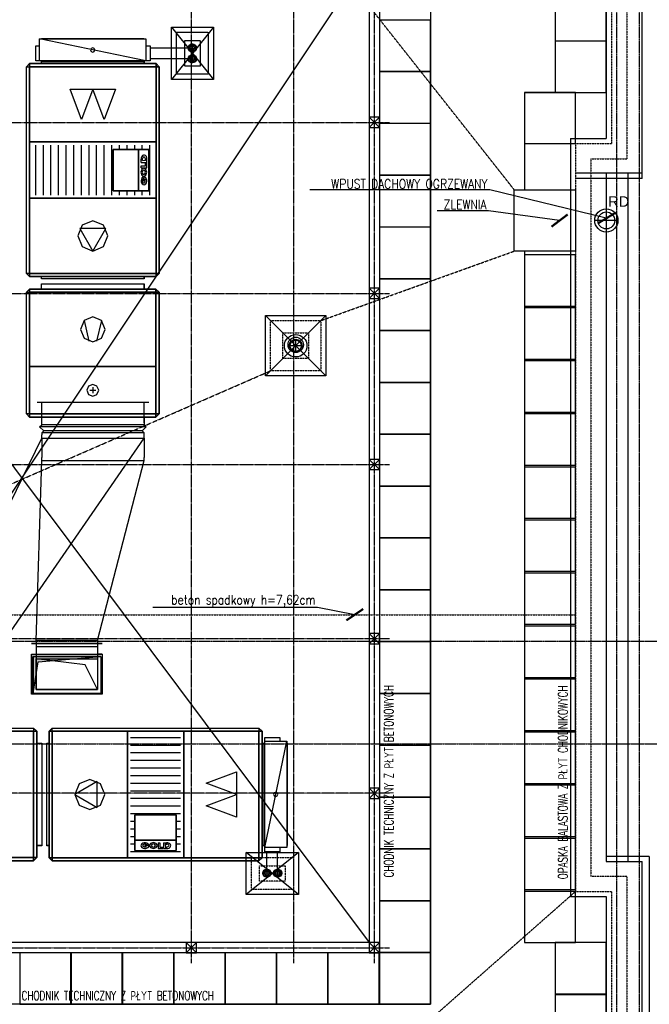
# Model space of a CAD drawing. Extents: x -7228 to 74941, y -112898 to 85621.
# Tile 15 of 256: x 52824 to 53440, y -101066 to -100104. Entities that reach past the tile are written whole.
import ezdxf

# ---------------------------------------------------------------- set-up
doc = ezdxf.new("R2010")
doc.units = 0
doc.linetypes.add('CENTER', pattern=[2, 1.25, -0.25, 0.25, -0.25])
doc.linetypes.add('DASHED', pattern=[0.75, 0.5, -0.25])
doc.layers.get('0').update_dxf_attribs({"color": 101, "linetype": 'CONTINUOUS'})
for name, color, linetype in [('Ins-co', 2, 'CONTINUOUS'), ('Ins-kan', 54, 'CONTINUOUS'), ('Ins-went', 141, 'CONTINUOUS'), ('Ins-wod', 4, 'CONTINUOUS'), ('Os-osie', 14, 'CENTER'), ('Os-osie glowne', 1, 'CENTER'), ('Pzt-chodniki-hatch', 252, 'CONTINUOUS'), ('Sc-metal', 141, 'CONTINUOUS'), ('Sch-opis', 51, 'CONTINUOUS'), ('W-idok', 8, 'CONTINUOUS'), ('W-idok pod', 5, 'DASHED'), ('W-izol-w', 144, 'CONTINUOUS'), ('W-otwor-strop', 1, 'CONTINUOUS'), ('W-widok-spadki', 61, 'CONTINUOUS')]:
    doc.layers.add(name, color=color, linetype=linetype)
doc.styles.add('ROMANS', font='romans', dxfattribs={"width": 0.85})
doc.styles.add('TYTUL2', font='ARIAL.TTF')
doc.dimstyles.new('CHMIELNA', dxfattribs={"dimscale": 3.5, "dimtxt": 4, "dimasz": 1.5, "dimexe": 3, "dimexo": 0, "dimgap": 1, "dimtad": 1, "dimdec": 1, "dimrnd": 0.5, "dimzin": 12, "dimdsep": 46, "dimtxsty": 'ROMANS', "dimblk": 'DIMTICK', "dimcen": 0.09, "dimse1": 1, "dimse2": 1, "dimclrd": 143, "dimclrt": 53, "dimadec": 0, "dimazin": 0, "dimtfac": 1, "dimtdec": 1, "dimtix": 1, "dimtmove": 2, "dimatfit": 2, "dimldrblk": 'ARCHTICK', "dimfxl": 0, "dimtolj": 1, "dimtzin": 0, "dimarcsym": 0})

# ---------------------------------------------------------------- blocks, each defined once
blk = doc.blocks.new('DIMTICK')
for p, q in [((0, 1), (0, -1)), ((-1, 0), (1, 0))]:
    blk.add_line(p, q)
at = {"const_width": 0.141}
blk.add_lwpolyline([(0.707, 0.707), (-0.707, -0.707)], dxfattribs=at)
blk = doc.blocks.new('_kdjkgjksjhgkfhh')
for p, q in [((0, 11.25), (0, -11.25)), ((-11.25, 0), (11.25, 0))]:
    blk.add_line(p, q)
for radius in [11.34, 8.25]:
    blk.add_circle((0, 0), radius)

msp = doc.modelspace()

# ---------------------------------------------------------------- hatches: boundary and pattern name
at = {"layer": 'W-otwor-strop', "linetype": 'Continuous', "ltscale": 0.5}
msp.add_hatch(color=256, dxfattribs=at).paths.add_polyline_path([(52903.598, -100726.302), (52837.598, -100726.302), (52837.598, -100762.302), (52842.598, -100731.302)])

# ---------------------------------------------------------------- linework, layer by layer
at = {"color": 4, "ltscale": 2}
for p, q in [((52873.894, -100172.251), (52917.994, -100172.251)), ((53063.82, -100808.749), (53063.82, -100805.099))]:
    msp.add_line(p, q, dxfattribs=at)
at = {"color": 4, "linetype": 'Continuous'}
for p, q in [((52836.098, -100723.879, -32154.287), (52840.598, -100723.879, -32154.287)), ((52905.098, -100723.879, -32154.287), (52900.598, -100723.879, -32154.287))]:
    msp.add_line(p, q, dxfattribs=at)
at = {"color": 4, "linetype": 'DASHED'}
for p, q in [((52840.598, -100723.879, -32154.287), (52900.598, -100723.879, -32154.287)), ((52840.598, -100728.379, -32154.287), (52900.598, -100728.379, -32154.287))]:
    msp.add_line(p, q, dxfattribs=at)
at = {"color": 4, "ltscale": 2}
msp.add_polyline3d([(53063.82, -100805.099, 0), (53078.62, -100805.099, 0), (53078.62, -100808.749, 0)], dxfattribs=at)
at = {"layer": 'Ins-co'}
for p, q in [((52988.688, -100131.936, 0), (52952.044, -100131.936, 0)), ((52988.688, -100131.936, 0), (52997.408, -100131.935, 0)), ((52993.047, -100127.576, 0), (52993.048, -100136.296, 0)), ((52988.688, -100142.466), (52952.044, -100142.466)), ((52988.688, -100142.466, 0), (52997.408, -100142.466, 0)), ((52993.048, -100138.106, 0), (52993.048, -100146.826, 0)), ((53065.955, -100933.319, 0), (53065.955, -100916.999)), ((53076.485, -100933.318), (53076.485, -100916.999)), ((53070.315, -100937.678, 0), (53061.595, -100937.679, 0)), ((53065.955, -100933.319, 0), (53065.955, -100942.039, 0)), ((53080.845, -100937.678, 0), (53072.125, -100937.678, 0)), ((53076.485, -100933.318, 0), (53076.485, -100942.038, 0))]:
    msp.add_line(p, q, dxfattribs=at)
for centre, radius in [((52993.048, -100131.936, 0), 3.624), ((52993.048, -100131.936, 0), 2.56), ((52993.048, -100131.936, 0), 2.08), ((52993.048, -100142.466, 0), 3.624), ((52993.048, -100142.466, 0), 2.56), ((52993.048, -100142.466, 0), 2.08), ((53065.955, -100937.679, 0), 3.624), ((53065.955, -100937.679, 0), 2.56), ((53065.955, -100937.679, 0), 2.08), ((53076.485, -100937.678, 0), 3.624), ((53076.485, -100937.678, 0), 2.56), ((53076.485, -100937.678, 0), 2.08)]:
    msp.add_circle(centre, radius, dxfattribs=at)
at = {"layer": 'Ins-kan', "linetype": 'Continuous', "ltscale": 0.3}
for p, q in [((53100.399, -100422.647), (53087.799, -100422.647)), ((53094.099, -100428.947), (53094.099, -100416.347))]:
    msp.add_line(p, q, dxfattribs=at)
for radius in [11, 6.3, 5.5]:
    msp.add_circle((53094.099, -100422.647), radius, dxfattribs=at)
at = {"layer": 'Ins-went'}
for p, q in [((52947.794, -100144.601), (52843.794, -100123.101)), ((52831.194, -100150.201), (52834.194, -100147.201)), ((52831.194, -100352.201), (52831.194, -100150.201)), ((52834.194, -100147.201), (52957.694, -100147.201)), ((52843.794, -100144.601), (52840.144, -100144.601)), ((52957.694, -100147.201), (52960.694, -100150.201)), ((52960.694, -100150.201), (52960.694, -100352.201)), ((52884.772, -100201.651), (52873.894, -100172.251)), ((52895.944, -100172.251), (52884.772, -100201.651)), ((52907.116, -100201.651), (52895.944, -100172.251)), ((52917.994, -100172.251), (52907.116, -100201.651)), ((52840.194, -100275.701), (52840.194, -100226.701)), ((52847.628, -100275.701), (52847.628, -100226.701)), ((52855.061, -100275.701), (52855.061, -100226.701)), ((52862.494, -100275.701), (52862.494, -100226.701)), ((52869.928, -100275.701), (52869.928, -100226.701)), ((52877.361, -100275.701), (52877.361, -100226.701)), ((52884.794, -100275.701), (52884.794, -100226.701)), ((52892.228, -100275.701), (52892.228, -100226.701)), ((52899.661, -100275.701), (52899.661, -100226.701)), ((52907.094, -100275.701), (52907.094, -100226.701)), ((52914.528, -100275.701), (52914.528, -100226.701)), ((52921.961, -100230.951), (52921.961, -100226.701)), ((52929.394, -100230.951), (52929.394, -100226.701)), ((52936.828, -100230.951), (52936.828, -100226.701)), ((52944.261, -100230.951), (52944.261, -100226.701)), ((52951.694, -100275.701), (52951.694, -100226.701)), ((52915.694, -100230.951), (52940.694, -100230.951)), ((52915.694, -100271.451), (52915.694, -100230.951)), ((52940.694, -100230.951), (52950.694, -100230.951)), ((52948.664, -100243.601), (52948.664, -100239.301)), ((52943.007, -100243.601), (52943.007, -100240.601)), ((52943.007, -100243.601), (52943.007, -100241.701)), ((52943.007, -100243.601), (52948.664, -100243.601)), ((52943.007, -100246.901), (52947.321, -100246.901)), ((52943.007, -100248.801), (52943.007, -100246.901)), ((52943.007, -100248.801), (52948.664, -100248.801)), ((52944.351, -100241.701), (52944.351, -100240.301)), ((52944.351, -100241.701), (52947.391, -100241.601)), ((52947.321, -100246.901), (52947.533, -100246.601)), ((52947.391, -100241.701), (52947.391, -100240.201)), ((52947.533, -100244.301), (52947.604, -100244.201)), ((52947.533, -100246.601), (52947.533, -100244.301)), ((52947.604, -100244.201), (52948.664, -100244.201)), ((52948.664, -100243.601), (52948.664, -100241.701)), ((52948.664, -100248.801), (52948.664, -100244.201)), ((52944.775, -100258.001), (52945.341, -100259.301)), ((52945.341, -100259.301), (52945.341, -100259.701)), ((52945.765, -100257.701), (52945.765, -100261.601)), ((52945.765, -100261.601), (52946.614, -100261.601)), ((52946.614, -100261.601), (52946.614, -100260.001)), ((52940.694, -100271.451), (52915.694, -100271.451)), ((52921.961, -100275.701), (52921.961, -100271.451)), ((52929.394, -100275.701), (52929.394, -100271.451)), ((52936.828, -100275.701), (52936.828, -100271.451)), ((52950.694, -100271.451), (52940.694, -100271.451)), ((52944.261, -100275.701), (52944.261, -100271.451)), ((52908.586, -100308.101), (52883.302, -100308.101)), ((52883.302, -100308.101), (52895.944, -100330.151)), ((52895.944, -100330.151), (52908.586, -100308.101)), ((52834.194, -100355.201), (52831.194, -100352.201)), ((52957.694, -100355.201), (52834.194, -100355.201)), ((52960.694, -100352.201), (52957.694, -100355.201)), ((52831.194, -100370.301), (52834.194, -100367.301)), ((52831.194, -100489.301), (52831.194, -100370.301)), ((52834.194, -100367.301), (52957.594, -100367.301)), ((52957.594, -100367.301), (52960.594, -100370.301)), ((52960.594, -100370.301), (52960.594, -100489.301)), ((52887.327, -100398.083), (52892.15, -100418.175)), ((52904.462, -100398.083), (52899.639, -100418.175)), ((52893.001, -100466.151), (52898.788, -100466.151)), ((52895.894, -100463.257), (52895.894, -100469.045)), ((52841.494, -100477.801), (52950.494, -100477.801)), ((52845.994, -100497.801), (52845.994, -100477.801)), ((52945.994, -100497.801), (52945.994, -100477.801)), ((52834.194, -100492.301), (52831.194, -100489.301)), ((52960.594, -100489.301), (52957.594, -100492.301)), ((52957.594, -100492.301), (52834.194, -100492.301)), ((52843.994, -100501.801, -1470), (52845.994, -100499.801, -1470)), ((52845.994, -100497.801), (52845.994, -100497.301)), ((52845.994, -100499.801, -1470), (52845.994, -100497.801, -1470)), ((52945.994, -100499.801, -1470), (52845.994, -100499.801, -1470)), ((52945.994, -100497.801, -1470), (52945.994, -100499.801, -1470)), ((52945.994, -100499.801, -1470), (52947.994, -100501.801, -1470)), ((52947.994, -100501.801, -1470), (52843.994, -100501.801, -1470)), ((52847.994, -100505.801, -1470), (52843.994, -100501.801, -1470)), ((52845.994, -100507.801, -1470), (52847.994, -100505.801, -1470)), ((52945.994, -100507.801, -1470), (52845.994, -100507.801, -1470)), ((52845.994, -100507.801, -1470), (52845.994, -100509.801, -1470)), ((52943.994, -100505.801, -1470), (52847.994, -100505.801, -1470)), ((52947.994, -100501.801, -1470), (52943.994, -100505.801, -1470)), ((52943.994, -100505.801, -1470), (52945.994, -100507.801, -1470)), ((52945.994, -100509.801, -1470), (52945.994, -100507.801, -1470)), ((52749.757, -100710.379), (52845.957, -100512.779)), ((52809.757, -100710.379), (52945.957, -100512.779)), ((52845.957, -100512.779), (52845.957, -100509.779)), ((52845.957, -100512.779), (52945.957, -100512.779)), ((52945.957, -100512.779), (52945.957, -100509.779)), ((52840.598, -100710.379), (52845.998, -100534.779)), ((52845.998, -100534.779), (52845.998, -100531.779)), ((52845.998, -100534.779), (52945.998, -100534.779)), ((52900.598, -100710.379), (52945.998, -100534.779)), ((52945.998, -100534.779), (52945.998, -100531.779)), ((52900.598, -100710.379), (52840.598, -100710.379)), ((52840.598, -100710.379), (52840.598, -100713.379)), ((52900.598, -100710.379), (52900.598, -100713.379)), ((52905.098, -100713.379), (52836.098, -100713.379)), ((52836.098, -100713.379, -32154.287), (52905.098, -100713.379, -32154.287)), ((52840.598, -100713.379, -32154.287), (52840.598, -100758.379, -32154.287)), ((52840.598, -100716.379, -32154.287), (52900.598, -100716.379, -32154.287)), ((52900.598, -100713.379, -32154.287), (52900.598, -100758.379, -32154.287)), ((52836.098, -100723.879, -32154.287), (52836.098, -100762.879, -32154.287)), ((52836.098, -100762.879), (52836.098, -100723.879)), ((52836.098, -100723.879), (52905.098, -100723.879)), ((52888.598, -100734.379), (52840.598, -100728.379)), ((52840.598, -100758.379), (52840.598, -100728.379)), ((52840.598, -100728.379), (52900.598, -100728.379)), ((52900.598, -100728.379), (52900.598, -100758.379)), ((52905.098, -100723.879, -32154.287), (52905.098, -100762.879, -32154.287)), ((52905.098, -100723.879), (52905.098, -100762.879)), ((52900.598, -100758.379), (52888.598, -100734.379)), ((52840.598, -100758.379, -32154.287), (52900.598, -100758.379, -32154.287)), ((52900.598, -100758.379), (52840.598, -100758.379)), ((52905.098, -100762.879, -32154.287), (52836.098, -100762.879, -32154.287)), ((52905.098, -100762.879), (52836.098, -100762.879)), ((52719.12, -100796.149), (52838.12, -100796.149)), ((52838.12, -100796.149), (52841.12, -100799.149)), ((52853.22, -100799.149), (52856.22, -100796.149)), ((52856.22, -100796.149), (53058.22, -100796.149)), ((53058.22, -100796.149), (53061.22, -100799.149)), ((52841.12, -100799.149), (52841.12, -100922.549)), ((52853.22, -100922.649), (52853.22, -100799.149)), ((52932.72, -100805.149), (52981.72, -100805.149)), ((53061.22, -100799.149), (53061.22, -100922.649)), ((52932.72, -100812.582), (52981.72, -100812.582)), ((53063.82, -100912.749), (53085.32, -100808.749)), ((52932.72, -100820.015), (52981.72, -100820.015)), ((52932.72, -100827.449), (52981.72, -100827.449)), ((52932.72, -100834.882), (52981.72, -100834.882)), ((52932.72, -100842.315), (52981.72, -100842.315)), ((53006.77, -100849.727), (53036.17, -100838.849)), ((53036.17, -100838.849), (53036.17, -100882.949)), ((52900.32, -100848.257), (52878.27, -100860.899)), ((52900.32, -100873.541), (52900.32, -100848.257)), ((52932.72, -100849.749), (52981.72, -100849.749)), ((53036.17, -100860.899), (53006.77, -100849.727)), ((52878.27, -100860.899), (52900.32, -100873.541)), ((52932.72, -100857.182), (52981.72, -100857.182)), ((52932.72, -100864.615), (52981.72, -100864.615)), ((53006.77, -100872.071), (53036.17, -100860.899)), ((52932.72, -100872.049), (52981.72, -100872.049)), ((53036.17, -100882.949), (53006.77, -100872.071)), ((52932.72, -100879.482), (52981.72, -100879.482)), ((52936.97, -100905.649), (52936.97, -100880.649)), ((52936.97, -100880.649), (52977.47, -100880.649)), ((52977.47, -100880.649), (52977.47, -100905.649)), ((52932.72, -100886.915), (52936.97, -100886.915)), ((52977.47, -100886.915), (52981.72, -100886.915)), ((52932.72, -100894.349), (52936.97, -100894.349)), ((52932.72, -100901.782), (52936.97, -100901.782)), ((52977.47, -100894.349), (52981.72, -100894.349)), ((52977.47, -100901.782), (52981.72, -100901.782)), ((52932.72, -100909.215), (52936.97, -100909.215)), ((52936.97, -100915.649), (52936.97, -100905.649)), ((52950.72, -100910.719), (52946.82, -100910.719)), ((52946.82, -100910.719), (52946.82, -100911.568)), ((52946.82, -100911.568), (52948.42, -100911.568)), ((52949.12, -100910.295), (52948.72, -100910.295)), ((52950.42, -100909.729), (52949.12, -100910.295)), ((52959.62, -100907.962), (52959.62, -100913.619)), ((52959.62, -100907.962), (52961.52, -100907.962)), ((52961.52, -100907.962), (52961.52, -100912.275)), ((52961.52, -100912.275), (52961.82, -100912.487)), ((52961.82, -100912.487), (52964.12, -100912.487)), ((52964.12, -100912.487), (52964.22, -100912.558)), ((52964.22, -100912.558), (52964.22, -100913.619)), ((52964.82, -100907.962), (52964.82, -100913.619)), ((52964.82, -100907.962), (52966.72, -100907.962)), ((52964.82, -100907.962), (52967.82, -100907.962)), ((52966.72, -100909.305), (52966.82, -100912.346)), ((52966.72, -100909.305), (52968.12, -100909.305)), ((52966.72, -100912.346), (52968.22, -100912.346)), ((52977.47, -100905.649), (52977.47, -100915.649)), ((52977.47, -100909.215), (52981.72, -100909.215)), ((52841.12, -100922.549), (52838.12, -100925.549)), ((52856.22, -100925.649), (52853.22, -100922.649)), ((52932.72, -100916.649), (52981.72, -100916.649)), ((52959.62, -100913.619), (52964.22, -100913.619)), ((52964.82, -100913.619), (52969.12, -100913.619)), ((52964.82, -100913.619), (52966.72, -100913.619)), ((53061.22, -100922.649), (53058.22, -100925.649)), ((52838.12, -100925.549), (52719.12, -100925.549)), ((53058.22, -100925.649), (52856.22, -100925.649))]:
    msp.add_line(p, q, dxfattribs=at)
for points in [[(52845.957, -100512.779), (52845.998, -100531.779)], [(52945.957, -100512.779), (52945.957, -100531.779)]]:
    msp.add_lwpolyline(points, dxfattribs=at)
for points in [[(52947.794, -100123.101, 0), (52947.794, -100144.601, 0), (52843.794, -100144.601, 0), (52843.794, -100123.101, 0)], [(52895.794, -100136.001, 0), (52897.315, -100135.371, 0), (52897.944, -100133.851, 0), (52897.315, -100132.331, 0), (52895.794, -100131.701, 0), (52894.274, -100132.331, 0), (52893.644, -100133.851, 0), (52894.274, -100135.371, 0)], [(52831.194, -100150.201, 0), (52834.194, -100150.201, 0), (52834.194, -100147.201, 0)], [(52831.194, -100150.201, 0), (52834.194, -100150.201, 0), (52834.194, -100352.201, 0), (52831.194, -100352.201, 0)], [(52957.694, -100147.201, 0), (52834.194, -100147.201, 0), (52834.194, -100150.201, 0), (52957.694, -100150.201, 0)], [(52957.694, -100150.201, 0), (52834.194, -100150.201, 0), (52834.194, -100352.201, 0), (52957.694, -100352.201, 0)], [(52834.194, -100150.201, 0), (52957.694, -100150.201, 0), (52957.694, -100223.701, 0), (52834.194, -100223.701, 0)], [(52957.694, -100147.201, 0), (52957.694, -100150.201, 0), (52960.694, -100150.201, 0)], [(52960.694, -100150.201, 0), (52957.694, -100150.201, 0), (52957.694, -100352.201, 0), (52960.694, -100352.201, 0)], [(52957.694, -100278.701, 0), (52834.194, -100278.701, 0), (52834.194, -100223.701, 0), (52957.694, -100223.701, 0)], [(52915.694, -100271.451, 0), (52940.694, -100271.451, 0), (52940.694, -100230.951, 0), (52915.694, -100230.951, 0)], [(52950.694, -100230.951, 0), (52940.694, -100230.951, 0), (52940.694, -100271.451, 0), (52950.694, -100271.451, 0)], [(52942.937, -100253.301, 0), (52943.765, -100256.129, 0), (52945.765, -100257.301, 0), (52947.765, -100256.129, 0), (52948.593, -100253.301, 0), (52947.765, -100250.473, 0), (52945.765, -100249.301, 0), (52943.765, -100250.473, 0)], [(52944.28, -100253.301, 0), (52944.715, -100254.786, 0), (52945.765, -100255.401, 0), (52946.815, -100254.786, 0), (52947.25, -100253.301, 0), (52946.815, -100251.816, 0), (52945.765, -100251.201, 0), (52944.715, -100251.816, 0)], [(52834.194, -100278.701, 0), (52957.694, -100278.701, 0), (52957.694, -100352.201, 0), (52834.194, -100352.201, 0)], [(52895.944, -100330.151, 0), (52906.339, -100325.845, 0), (52910.644, -100315.451, 0), (52906.339, -100305.056, 0), (52895.944, -100300.751, 0), (52885.55, -100305.056, 0), (52881.244, -100315.451, 0), (52885.55, -100325.845, 0)], [(52834.194, -100355.201, 0), (52834.194, -100352.201, 0), (52831.194, -100352.201, 0)], [(52957.694, -100355.201, 0), (52957.694, -100352.201, 0), (52834.194, -100352.201, 0), (52834.194, -100355.201, 0)], [(52960.694, -100352.201, 0), (52957.694, -100352.201, 0), (52957.694, -100355.201, 0)], [(52831.194, -100370.301, 0), (52834.194, -100370.301, 0), (52834.194, -100367.301, 0)], [(52831.194, -100370.301, 0), (52834.194, -100370.301, 0), (52834.194, -100489.301, 0), (52831.194, -100489.301, 0)], [(52957.594, -100367.301, 0), (52834.194, -100367.301, 0), (52834.194, -100370.301, 0), (52957.594, -100370.301, 0)], [(52957.594, -100370.301, 0), (52834.194, -100370.301, 0), (52834.194, -100489.301, 0), (52957.594, -100489.301, 0)], [(52834.194, -100370.301, 0), (52957.594, -100370.301, 0), (52957.594, -100443.001, 0), (52834.194, -100443.001, 0)], [(52957.594, -100367.301, 0), (52957.594, -100370.301, 0), (52960.594, -100370.301, 0)], [(52960.594, -100370.301, 0), (52957.594, -100370.301, 0), (52957.594, -100489.301, 0), (52960.594, -100489.301, 0)], [(52895.894, -100418.768, 0), (52904.462, -100415.219, 0), (52908.011, -100406.651, 0), (52904.462, -100398.083, 0), (52895.894, -100394.534, 0), (52887.327, -100398.083, 0), (52883.778, -100406.651, 0), (52887.327, -100415.219, 0)], [(52834.194, -100443.001, 0), (52957.594, -100443.001, 0), (52957.594, -100489.301, 0), (52834.194, -100489.301, 0)], [(52895.894, -100471.938, 0), (52899.987, -100470.243, 0), (52901.682, -100466.151, 0), (52899.987, -100462.059, 0), (52895.894, -100460.363, 0), (52891.802, -100462.059, 0), (52890.107, -100466.151, 0), (52891.802, -100470.243, 0)], [(52834.194, -100492.301, 0), (52834.194, -100489.301, 0), (52831.194, -100489.301, 0)], [(52957.594, -100492.301, 0), (52957.594, -100489.301, 0), (52834.194, -100489.301, 0), (52834.194, -100492.301, 0)], [(52960.594, -100489.301, 0), (52957.594, -100489.301, 0), (52957.594, -100492.301, 0)], [(52838.12, -100796.149, 0), (52838.12, -100799.149, 0), (52719.12, -100799.149, 0), (52719.12, -100796.149, 0)], [(52838.12, -100796.149, 0), (52838.12, -100799.149, 0), (52841.12, -100799.149, 0)], [(52853.22, -100799.149, 0), (52856.22, -100799.149, 0), (52856.22, -100796.149, 0)], [(53058.22, -100796.149, 0), (53058.22, -100799.149, 0), (52856.22, -100799.149, 0), (52856.22, -100796.149, 0)], [(53058.22, -100796.149, 0), (53058.22, -100799.149, 0), (53061.22, -100799.149, 0)], [(52838.12, -100922.549, 0), (52838.12, -100799.149, 0), (52719.12, -100799.149, 0), (52719.12, -100922.549, 0)], [(52838.12, -100799.149, 0), (52838.12, -100922.549, 0), (52765.42, -100922.549, 0), (52765.42, -100799.149, 0)], [(52841.12, -100922.549, 0), (52841.12, -100799.149, 0), (52838.12, -100799.149, 0), (52838.12, -100922.549, 0)], [(52853.22, -100922.649, 0), (52856.22, -100922.649, 0), (52856.22, -100799.149, 0), (52853.22, -100799.149, 0)], [(53058.22, -100922.649, 0), (53058.22, -100799.149, 0), (52856.22, -100799.149, 0), (52856.22, -100922.649, 0)], [(52929.72, -100799.149, 0), (52929.72, -100922.649, 0), (52856.22, -100922.649, 0), (52856.22, -100799.149, 0)], [(52929.72, -100922.649, 0), (52929.72, -100799.149, 0), (52984.72, -100799.149, 0), (52984.72, -100922.649, 0)], [(53058.22, -100799.149, 0), (53058.22, -100922.649, 0), (52984.72, -100922.649, 0), (52984.72, -100799.149, 0)], [(53061.22, -100922.649, 0), (53061.22, -100799.149, 0), (53058.22, -100799.149, 0), (53058.22, -100922.649, 0)], [(53085.32, -100912.749, 0), (53063.82, -100912.749, 0), (53063.82, -100808.749, 0), (53085.32, -100808.749, 0)], [(52878.27, -100860.899, 0), (52882.576, -100871.293, 0), (52892.97, -100875.599, 0), (52903.364, -100871.293, 0), (52907.67, -100860.899, 0), (52903.364, -100850.504, 0), (52892.97, -100846.199, 0), (52882.576, -100850.504, 0)], [(53072.42, -100860.749, 0), (53073.05, -100862.269, 0), (53074.57, -100862.899, 0), (53076.09, -100862.269, 0), (53076.72, -100860.749, 0), (53076.09, -100859.228, 0), (53074.57, -100858.599, 0), (53073.05, -100859.228, 0)], [(52936.97, -100880.649, 0), (52936.97, -100905.649, 0), (52977.47, -100905.649, 0), (52977.47, -100880.649, 0)], [(52977.47, -100915.649, 0), (52977.47, -100905.649, 0), (52936.97, -100905.649, 0), (52936.97, -100915.649, 0)], [(52955.12, -100907.891, 0), (52952.292, -100908.719, 0), (52951.12, -100910.719, 0), (52952.292, -100912.719, 0), (52955.12, -100913.548, 0), (52957.948, -100912.719, 0), (52959.12, -100910.719, 0), (52957.948, -100908.719, 0)], [(52955.12, -100909.234, 0), (52953.635, -100909.669, 0), (52953.02, -100910.719, 0), (52953.635, -100911.769, 0), (52955.12, -100912.204, 0), (52956.605, -100911.769, 0), (52957.22, -100910.719, 0), (52956.605, -100909.669, 0)], [(52838.12, -100925.549, 0), (52838.12, -100922.549, 0), (52719.12, -100922.549, 0), (52719.12, -100925.549, 0)], [(52841.12, -100922.549, 0), (52838.12, -100922.549, 0), (52838.12, -100925.549, 0)], [(52856.22, -100925.649, 0), (52856.22, -100922.649, 0), (52853.22, -100922.649, 0)], [(53058.22, -100925.649, 0), (53058.22, -100922.649, 0), (52856.22, -100922.649, 0), (52856.22, -100925.649, 0)], [(53061.22, -100922.649, 0), (53058.22, -100922.649, 0), (53058.22, -100925.649, 0)]]:
    msp.add_polyline3d(points, close=True, dxfattribs=at)
for points in [[(52845.794, -100123.101, 0), (52845.794, -100122.601, 0), (52945.794, -100122.601, 0), (52945.794, -100123.101, 0)], [(52840.144, -100144.601, 0), (52840.144, -100129.801, 0), (52843.794, -100129.801, 0)], [(52947.794, -100129.801, 0), (52952.044, -100129.801, 0), (52952.044, -100144.601, 0), (52947.794, -100144.601, 0)], [(52945.794, -100144.601, 0), (52945.794, -100145.101, 0), (52845.794, -100145.101, 0), (52845.794, -100144.601, 0)], [(52845.794, -100147.201, 0), (52845.794, -100145.101, 0), (52945.794, -100145.101, 0), (52945.794, -100147.201, 0)], [(52946.094, -100144.601, 0), (52946.094, -100145.101, 0), (52945.794, -100145.101, 0)], [(52945.794, -100145.101, 0), (52946.094, -100145.101, 0), (52946.094, -100147.201, 0)], [(52948.679, -100239.302, 0), (52948.207, -100238.005, 0), (52947.443, -100237.024, 0), (52946.484, -100236.483, 0), (52945.453, -100236.451, 0), (52944.479, -100236.932, 0), (52943.686, -100237.866, 0), (52943.174, -100239.132, 0), (52943.008, -100240.573, 0)], [(52947.372, -100240.257, 0), (52947.183, -100239.501, 0), (52946.815, -100238.891, 0), (52946.316, -100238.509, 0), (52945.754, -100238.404, 0), (52945.203, -100238.591, 0), (52944.736, -100239.045, 0), (52944.415, -100239.706, 0), (52944.282, -100240.486, 0)], [(52944.714, -100258.038, 0), (52943.926, -100258.787, 0), (52943.365, -100259.87, 0), (52943.096, -100261.157, 0), (52943.152, -100262.498, 0), (52943.526, -100263.732, 0), (52944.174, -100264.713, 0), (52945.019, -100265.326, 0), (52945.96, -100265.497, 0), (52946.887, -100265.206, 0), (52947.689, -100264.488, 0), (52948.272, -100263.428, 0), (52948.566, -100262.152, 0), (52948.536, -100260.81, 0), (52948.186, -100259.562, 0), (52947.558, -100258.555, 0), (52946.726, -100257.91, 0), (52945.788, -100257.702, 0)], [(52945.305, -100259.81, 0), (52944.893, -100260.126, 0), (52944.577, -100260.615, 0), (52944.392, -100261.223, 0), (52944.357, -100261.884, 0), (52944.476, -100262.524, 0), (52944.737, -100263.074, 0), (52945.111, -100263.474, 0), (52945.556, -100263.679, 0), (52946.024, -100263.667, 0), (52946.464, -100263.44, 0), (52946.827, -100263.021, 0), (52947.074, -100262.458, 0), (52947.177, -100261.812, 0), (52947.125, -100261.154, 0), (52946.924, -100260.556, 0), (52946.596, -100260.083, 0)], [(52945.794, -100355.201, 0), (52945.794, -100357.301, 0), (52845.794, -100357.301, 0), (52845.794, -100355.201, 0)], [(52946.094, -100355.201, 0), (52946.094, -100357.301, 0), (52945.794, -100357.301, 0)], [(52845.794, -100367.301, 0), (52845.794, -100362.301, 0), (52945.794, -100362.301, 0), (52945.794, -100367.301, 0)], [(52945.794, -100362.301, 0), (52945.994, -100362.301, 0), (52945.994, -100367.301, 0)], [(52945.994, -100492.301, 0), (52945.994, -100497.301, 0), (52945.794, -100497.301, 0)], [(52945.794, -100497.301, 0), (52945.994, -100497.301, 0), (52945.994, -100497.801, 0)], [(52841.12, -100810.749, 0), (52846.12, -100810.749, 0), (52846.12, -100910.749, 0), (52841.12, -100910.749, 0)], [(52853.22, -100910.749, 0), (52851.12, -100910.749, 0), (52851.12, -100810.749, 0), (52853.22, -100810.749, 0)], [(53061.22, -100810.749, 0), (53063.32, -100810.749, 0), (53063.32, -100910.749, 0), (53061.22, -100910.749, 0)], [(53063.82, -100910.749, 0), (53063.32, -100910.749, 0), (53063.32, -100810.749, 0), (53063.82, -100810.749, 0)], [(53085.32, -100810.749, 0), (53085.82, -100810.749, 0), (53085.82, -100910.749, 0), (53085.32, -100910.749, 0)], [(52846.12, -100910.749, 0), (52846.12, -100910.949, 0), (52841.12, -100910.949, 0)], [(52853.22, -100911.049, 0), (52851.12, -100911.049, 0), (52851.12, -100910.749, 0)], [(52950.383, -100909.668, 0), (52949.634, -100908.881, 0), (52948.551, -100908.319, 0), (52947.264, -100908.05, 0), (52945.923, -100908.106, 0), (52944.689, -100908.48, 0), (52943.708, -100909.128, 0), (52943.095, -100909.973, 0), (52942.924, -100910.915, 0), (52943.215, -100911.842, 0), (52943.933, -100912.644, 0), (52944.993, -100913.226, 0), (52946.269, -100913.52, 0), (52947.611, -100913.49, 0), (52948.859, -100913.141, 0), (52949.866, -100912.512, 0), (52950.511, -100911.68, 0), (52950.719, -100910.742, 0)], [(52948.611, -100910.259, 0), (52948.295, -100909.848, 0), (52947.806, -100909.532, 0), (52947.198, -100909.346, 0), (52946.537, -100909.311, 0), (52945.897, -100909.431, 0), (52945.346, -100909.691, 0), (52944.947, -100910.065, 0), (52944.742, -100910.51, 0), (52944.754, -100910.979, 0), (52944.981, -100911.418, 0), (52945.4, -100911.782, 0), (52945.963, -100912.028, 0), (52946.609, -100912.131, 0), (52947.267, -100912.08, 0), (52947.865, -100911.879, 0), (52948.338, -100911.551, 0)], [(52969.119, -100913.633, 0), (52970.416, -100913.161, 0), (52971.397, -100912.397, 0), (52971.938, -100911.439, 0), (52971.97, -100910.407, 0), (52971.488, -100909.433, 0), (52970.555, -100908.64, 0), (52969.289, -100908.128, 0), (52967.848, -100907.962, 0)], [(52968.164, -100912.327, 0), (52968.92, -100912.137, 0), (52969.53, -100911.769, 0), (52969.912, -100911.271, 0), (52970.017, -100910.709, 0), (52969.83, -100910.157, 0), (52969.376, -100909.69, 0), (52968.715, -100909.369, 0), (52967.935, -100909.237, 0)], [(53063.32, -100910.749, 0), (53063.32, -100911.049, 0), (53061.22, -100911.049, 0)], [(53063.82, -100911.049, 0), (53063.32, -100911.049, 0), (53063.32, -100910.749, 0)], [(53078.62, -100912.749, 0), (53078.62, -100916.999, 0), (53063.82, -100916.999, 0), (53063.82, -100912.749, 0)]]:
    msp.add_polyline3d(points, dxfattribs=at)
at = {"layer": 'Os-osie', "ltscale": 0.5}
for points in [[(52992.047, -100022.601), (52992.047, -101025.549)], [(53092.047, -100022.601), (53092.047, -101025.549)], [(53170.82, -100022.601), (53170.82, -101025.549)], [(52425.738, -100204.601), (53185.82, -100204.601)], [(52425.738, -100371.601), (53185.82, -100371.601)], [(52425.738, -100538.601), (53185.82, -100538.601)], [(53185.82, -100708.802), (52425.738, -100708.802), (52425.738, -100708.802)], [(53185.82, -100859.675), (52485.047, -100859.675)], [(52485.047, -101010.549), (53185.82, -101010.549)]]:
    msp.add_lwpolyline(points, dxfattribs=at)
at = {"layer": 'Os-osie glowne'}
for points in [[(53407.547, -96629.302), (53407.547, -102606.302)], [(53429.547, -96629.302), (53429.547, -102606.302)], [(50525.547, -100711.302), (62792.547, -100711.302)], [(50525.547, -100811.302), (62792.547, -100811.302)]]:
    msp.add_lwpolyline(points, dxfattribs=at)
at = {"layer": 'Pzt-chodniki-hatch'}
for p, q in [((53225.82, -99952.601), (53225.82, -101065.549)), ((53225.82, -101065.549), (52573.547, -101065.549))]:
    msp.add_line(p, q, dxfattribs=at)
for points in [[(53347.547, -100075.052), (53347.547, -100125.052), (53397.547, -100125.052), (53397.547, -100075.052)], [(53175.82, -100104.569), (53175.82, -100154.569), (53225.82, -100154.569), (53225.82, -100104.569)], [(53347.547, -100125.302), (53347.547, -100175.302), (53397.547, -100175.302), (53397.547, -100125.302)], [(53175.82, -100155.179), (53175.82, -100205.179), (53225.82, -100205.179), (53225.82, -100155.179)], [(53317.547, -100175.302), (53317.547, -100225.302), (53367.547, -100225.302), (53367.547, -100175.302)], [(53175.82, -100205.789), (53175.82, -100255.789), (53225.82, -100255.789), (53225.82, -100205.789)], [(53175.82, -100256.399), (53175.82, -100306.399), (53225.82, -100306.399), (53225.82, -100256.399)], [(53175.82, -100307.009), (53175.82, -100357.009), (53225.82, -100357.009), (53225.82, -100307.009)], [(53317.547, -100333.923), (53317.547, -100383.923), (53367.547, -100383.923), (53367.547, -100333.923)], [(53175.82, -100357.619), (53175.82, -100407.619), (53225.82, -100407.619), (53225.82, -100357.619)], [(53317.547, -100385.723), (53317.547, -100435.723), (53367.547, -100435.723), (53367.547, -100385.723)], [(53175.82, -100408.229), (53175.82, -100458.229), (53225.82, -100458.229), (53225.82, -100408.229)], [(53317.547, -100437.523), (53317.547, -100487.523), (53367.547, -100487.523), (53367.547, -100437.523)], [(53175.82, -100458.839), (53175.82, -100508.839), (53225.82, -100508.839), (53225.82, -100458.839)], [(53317.547, -100489.323), (53317.547, -100539.323), (53367.547, -100539.323), (53367.547, -100489.323)], [(53175.82, -100509.449), (53175.82, -100559.449), (53225.82, -100559.449), (53225.82, -100509.449)], [(53317.547, -100541.123), (53317.547, -100591.123), (53367.547, -100591.123), (53367.547, -100541.123)], [(53175.82, -100560.059), (53175.82, -100610.059), (53225.82, -100610.059), (53225.82, -100560.059)], [(53317.547, -100592.923), (53317.547, -100642.923), (53367.547, -100642.923), (53367.547, -100592.923)], [(53175.82, -100610.669), (53175.82, -100660.669), (53225.82, -100660.669), (53225.82, -100610.669)], [(53317.547, -100644.723), (53317.547, -100694.723), (53367.547, -100694.723), (53367.547, -100644.723)], [(53175.82, -100661.279), (53175.82, -100711.279), (53225.82, -100711.279), (53225.82, -100661.279)], [(53317.547, -100696.523), (53317.547, -100746.523), (53367.547, -100746.523), (53367.547, -100696.523)], [(53175.82, -100711.889), (53175.82, -100761.889), (53225.82, -100761.889), (53225.82, -100711.889)], [(53317.547, -100748.323), (53317.547, -100798.323), (53367.547, -100798.323), (53367.547, -100748.323)], [(53175.82, -100762.499), (53175.82, -100812.499), (53225.82, -100812.499), (53225.82, -100762.499)], [(53317.547, -100800.123), (53317.547, -100850.123), (53367.547, -100850.123), (53367.547, -100800.123)], [(53175.82, -100813.109), (53175.82, -100863.109), (53225.82, -100863.109), (53225.82, -100813.109)], [(53317.547, -100851.923), (53317.547, -100901.923), (53367.547, -100901.923), (53367.547, -100851.923)], [(53175.82, -100863.719), (53175.82, -100913.719), (53225.82, -100913.719), (53225.82, -100863.719)], [(53317.547, -100903.723), (53317.547, -100953.723), (53367.547, -100953.723), (53367.547, -100903.723)], [(53175.82, -100914.329), (53175.82, -100964.329), (53225.82, -100964.329), (53225.82, -100914.329)], [(53317.547, -100955.523), (53317.547, -101005.523), (53367.547, -101005.523), (53367.547, -100955.523)], [(53175.82, -100964.939), (53175.82, -101014.939), (53225.82, -101014.939), (53225.82, -100964.939)], [(53347.547, -101005.523), (53347.547, -101055.523), (53397.547, -101055.523), (53397.547, -101005.523)], [(52824.561, -101015.549), (52824.561, -101065.549), (52874.561, -101065.549), (52874.561, -101015.549)], [(52874.73, -101015.549), (52874.73, -101065.549), (52924.73, -101065.549), (52924.73, -101015.549)], [(52924.899, -101015.549), (52924.899, -101065.549), (52974.899, -101065.549), (52974.899, -101015.549)], [(52975.068, -101015.549), (52975.068, -101065.549), (53025.068, -101065.549), (53025.068, -101015.549)], [(53025.237, -101015.549), (53025.237, -101065.549), (53075.237, -101065.549), (53075.237, -101015.549)], [(53075.406, -101015.549), (53075.406, -101065.549), (53125.406, -101065.549), (53125.406, -101015.549)], [(53125.575, -101015.549), (53125.575, -101065.549), (53175.575, -101065.549), (53175.575, -101015.549)], [(53175.82, -101015.549), (53175.82, -101065.549), (53225.82, -101065.549), (53225.82, -101015.549)], [(53347.547, -101056.561), (53347.547, -101106.561), (53397.547, -101106.561), (53397.547, -101056.561)]]:
    msp.add_lwpolyline(points, close=True, dxfattribs=at)
for points in [[(53317.547, -100175.302), (53347.547, -100175.302)], [(53317.547, -100175.302), (53317.547, -100270.302)], [(53317.547, -101005.523), (53347.547, -101005.523)], [(53347.547, -101005.523), (53347.547, -102026.302)]]:
    msp.add_lwpolyline(points, dxfattribs=at)
at = {"layer": 'Sc-metal'}
for points in [[(53175.82, -101015.549), (52495.047, -101015.549), (52495.047, -100713.802), (52435.738, -100713.802), (52435.738, -100032.601), (53175.82, -100032.601)], [(53165.82, -101005.549), (52505.047, -101005.549), (52505.047, -100703.802), (52505.047, -100703.802), (52445.738, -100703.802), (52445.738, -100042.601), (53165.82, -100042.601), (53165.82, -101005.549)], [(53165.82, -100199.601), (53165.82, -100209.601), (53175.82, -100209.601), (53175.82, -100199.601)], [(53165.82, -100366.601), (53165.82, -100376.601), (53175.82, -100376.601), (53175.82, -100366.601)], [(53165.82, -100533.601), (53165.82, -100543.601), (53175.82, -100543.601), (53175.82, -100533.601)], [(53165.82, -100703.802), (53165.82, -100713.802), (53175.82, -100713.802), (53175.82, -100703.802)], [(53165.82, -100854.675), (53165.82, -100864.675), (53175.82, -100864.675), (53175.82, -100854.675)], [(52987.047, -101005.549), (52987.047, -101015.549), (52997.047, -101015.549), (52997.047, -101005.549)], [(53165.82, -101005.549), (53165.82, -101015.549), (53175.82, -101015.549), (53175.82, -101005.549)]]:
    msp.add_lwpolyline(points, close=True, dxfattribs=at)
for points in [[(52445.738, -100042.601), (53165.82, -101005.549)], [(53165.82, -100042.601), (52523.547, -101005.549)], [(53165.82, -100199.601), (53175.82, -100209.601)], [(53175.82, -100199.601), (53165.82, -100209.601)], [(53165.82, -100366.601), (53175.82, -100376.601)], [(53175.82, -100366.601), (53165.82, -100376.601)], [(53165.82, -100533.601), (53175.82, -100543.601)], [(53175.82, -100533.601), (53165.82, -100543.601)], [(53165.82, -100703.802), (53175.82, -100713.802)], [(53175.82, -100703.802), (53165.82, -100713.802)], [(53165.82, -100854.675), (53175.82, -100864.675)], [(53175.82, -100854.675), (53165.82, -100864.675)], [(52987.047, -101005.549), (52997.047, -101015.549)], [(52997.047, -101005.549), (52987.047, -101015.549)], [(53165.82, -101005.549), (53175.82, -101015.549)], [(53175.82, -101005.549), (53165.82, -101015.549)]]:
    msp.add_lwpolyline(points, dxfattribs=at)
at = {"layer": 'W-idok', "linetype": 'DASHED', "ltscale": 0.5}
for points in [[(53417.547, -97051.302), (53417.547, -100240.302)], [(53402.547, -97066.302), (53402.547, -100225.302)], [(53367.547, -100225.302), (53402.547, -100225.302)], [(53367.547, -100225.302), (53367.547, -100955.523)], [(53382.547, -100240.302), (53417.547, -100240.302)], [(53382.547, -100240.302), (53382.547, -100940.523)], [(53382.547, -100940.523), (53417.547, -100940.523)], [(53417.547, -100940.523), (53417.547, -101212.302)], [(53367.547, -100955.523), (53402.547, -100955.523)], [(53402.547, -100955.523), (53402.547, -101212.302)]]:
    msp.add_lwpolyline(points, dxfattribs=at)
at = {"layer": 'W-idok'}
for points in [[(53347.547, -99321.302), (53347.547, -100175.302)], [(53317.547, -100330.302), (53317.547, -101005.523)]]:
    msp.add_lwpolyline(points, dxfattribs=at)
at = {"layer": 'W-idok', "linetype": 'DASHED'}
for points in [[(52977.738, -100116.601), (53008.738, -100116.601), (53008.738, -100157.601), (52977.738, -100157.601)], [(52985.738, -100124.601), (53000.738, -100124.601), (53000.738, -100149.601), (52985.738, -100149.601)]]:
    msp.add_lwpolyline(points, close=True, dxfattribs=at)
at = {"layer": 'W-idok'}
msp.add_lwpolyline([(53367.547, -100270.302), (53367.547, -100330.302), (53307.547, -100330.302), (53307.547, -100270.302)], close=True, dxfattribs=at)
at = {"layer": 'W-idok', "linetype": 'DASHED', "ltscale": 0.5}
for points in [[(53069.547, -100398.147), (53118.547, -100398.147), (53118.547, -100447.147), (53069.547, -100447.147)], [(53081.547, -100410.147), (53106.547, -100410.147), (53106.547, -100435.147), (53081.547, -100435.147)], [(53091.82, -100922.549), (53091.82, -100953.549), (53050.82, -100953.549), (53050.82, -100922.549)], [(53083.82, -100930.549), (53083.82, -100945.549), (53058.82, -100945.549), (53058.82, -100930.549)]]:
    msp.add_lwpolyline(points, close=True, dxfattribs=at)
at = {"layer": 'W-idok pod', "linetype": 'Continuous'}
msp.add_line((53439.547, -100921.302), (53439.547, -102118.302), dxfattribs=at)
msp.add_lwpolyline([(53439.547, -100921.302), (53397.547, -100921.302)], dxfattribs=at)
at = {"layer": 'W-izol-w', "linetype": 'Continuous'}
for p, q in [((53432.547, -100259.302), (53432.547, -97841.802)), ((53432.547, -101212.302), (53432.547, -100926.302))]:
    msp.add_line(p, q, dxfattribs=at)
for points in [[(53397.547, -97071.302), (53397.547, -100220.302)], [(52972.738, -100111.601), (53013.738, -100162.601)], [(53013.738, -100111.601), (52972.738, -100162.601)], [(53362.547, -100220.302), (53362.547, -100960.523)], [(53362.547, -100220.302), (53397.547, -100220.302)], [(53432.547, -100254.302), (53367.547, -100254.302)], [(53432.547, -100259.302), (53367.547, -100259.302)], [(53397.547, -100254.302), (53397.547, -100926.302)], [(53418.547, -100254.302), (53418.547, -100926.302)], [(53064.547, -100393.147), (53123.547, -100452.147)], [(53123.547, -100393.147), (53064.547, -100452.147)], [(53096.82, -100917.549), (53045.82, -100958.549)], [(53096.82, -100958.549), (53045.82, -100917.549)], [(53397.547, -100926.302), (53432.547, -100926.302)], [(53362.547, -100960.523), (53397.547, -100960.523)], [(53397.547, -100960.523), (53397.547, -101212.302)]]:
    msp.add_lwpolyline(points, dxfattribs=at)
for points in [[(52972.738, -100111.601), (53013.738, -100111.601), (53013.738, -100162.601), (52972.738, -100162.601)], [(53064.547, -100393.147), (53123.547, -100393.147), (53123.547, -100452.147), (53064.547, -100452.147)], [(53096.82, -100917.549), (53096.82, -100958.549), (53045.82, -100958.549), (53045.82, -100917.549)]]:
    msp.add_lwpolyline(points, close=True, dxfattribs=at)
at = {"layer": 'W-otwor-strop', "linetype": 'Continuous', "ltscale": 0.5}
msp.add_lwpolyline([(52837.598, -100726.302), (52903.598, -100726.302), (52903.598, -100762.302), (52837.598, -100762.302)], close=True, dxfattribs=at)
msp.add_lwpolyline([(52903.598, -100726.302), (52837.598, -100726.302), (52837.598, -100762.302), (52842.598, -100731.302), (52903.598, -100726.302)], dxfattribs=at)
for centre, radius in [((52993.048, -100131.936, 0), 4), ((52993.048, -100142.466, 0), 4), ((53094.099, -100421.802), 7.5), ((53065.954, -100937.678), 4), ((53076.485, -100937.678, 0), 4)]:
    msp.add_circle(centre, radius, dxfattribs=at)
at = {"layer": 'W-widok-spadki', "linetype": 'DASHED', "ltscale": 0.5}
for points in [[(53307.547, -100270.302), (52591.547, -99364.302)], [(53118.547, -100398.147), (53307.547, -100330.302)], [(52579.127, -100660.979), (53069.547, -100447.147)], [(52523.547, -100685.302), (53367.547, -100685.302)], [(53028.547, -101254.302), (53367.547, -100955.523)]]:
    msp.add_lwpolyline(points, dxfattribs=at)

# ---------------------------------------------------------------- block references
at = {"layer": 'Ins-wod', "rotation": 270}
msp.add_blockref('_kdjkgjksjhgkfhh', (53397.547, -100300.302), dxfattribs=at)

# ---------------------------------------------------------------- texts
at = {"layer": 'Ins-wod', "insert": (53399.354, -100276.699), "char_height": 10.2123, "width": 1336.21749, "attachment_point": 1, "style": 'TYTUL2'}
msp.add_mtext('RD', dxfattribs=at)
at = {"layer": 'Sch-opis', "style": 'ROMANS', "width": 0.7}
for s, p in [('CHODNIK TECHNICZNY Z PŁYT BETONOWYCH', (53189.547, -100941.91)), ('OPASKA BALASTOWA Z PŁYT CHODNIKOWYCH', (53359.601, -100943.778))]:
    msp.add_text(s, height=9, rotation=90, dxfattribs=at).set_placement(p)
msp.add_text('CHODNIK TECHNICZNY Z PŁYT BETONOWYCH', height=9, dxfattribs=at).set_placement((52826.309, -101061.807))
at = {"layer": 'Sch-opis', "char_height": 9, "width": 203.76147, "style": 'ROMANS'}
for s, insert, attachment_point in [('WPUST DACHOWY OGRZEWANY', (53281.632, -100260.154), 3), ('ZLEWNIA', (53280.583, -100280.217), 3), ('beton spadkowy h=7,62cm', (53113.527, -100678.298), 9)]:
    msp.add_mtext(s, dxfattribs=dict(at, insert=insert, attachment_point=attachment_point))

# ---------------------------------------------------------------- leaders
at = {"layer": 'Sch-opis'}
for points in [[(53397.547, -100298.218), (53283.639, -100270.411), (53108.058, -100270.411)], [(53351.891, -100300.439), (53282.591, -100290.823), (53232.306, -100290.823)], [(53151.837, -100685.302), (53115.33, -100678.311), (52954.614, -100678.311)]]:
    msp.add_leader(points, dimstyle='CHMIELNA', override={"dimasz": 4, "dimgap": 1, "dimtad": 0}, dxfattribs=at)

doc.saveas('drawing.dxf')
